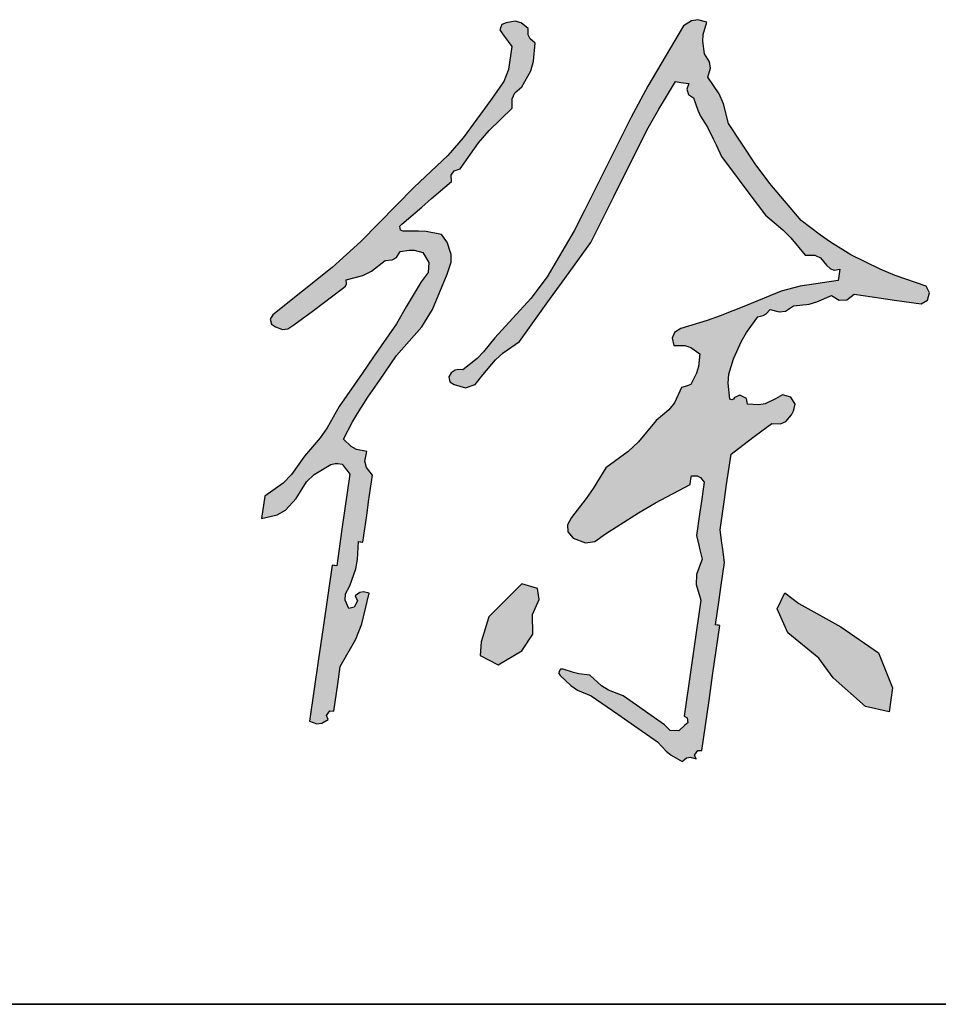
# Model space of a CAD drawing. Extents: x 1779708 to 7299578, y -1121471 to 88434.
# Tile 19 of 100: x 3889650 to 3890465, y -1023192 to -1022319. Entities that reach past the tile are written whole.
import ezdxf

# ---------------------------------------------------------------- set-up
doc = ezdxf.new("R2010")
doc.units = 0
doc.header["$LTSCALE"] = 1000
doc.header["$MEASUREMENT"] = 0
doc.layers.add('PUB_TITLE', color=4, linetype='CONTINUOUS')
doc.layers.add('电子签', color=2, linetype='CONTINUOUS')

# ---------------------------------------------------------------- blocks, each defined once
blk = doc.blocks.new('A$C5DA54128')
at = {"layer": '电子签'}
h = blk.add_hatch(color=256, dxfattribs=at)
h.dxf.hatch_style = 1
h.paths.add_polyline_path([(116.8, 343.6), (105.3, 346), (99.3, 349.2), (91, 357.4), (100.9, 376.5), (106.4, 385.9), (118, 404), (130.7, 422.4), (137.1, 431.6), (149.9, 450), (177.9, 482), (189.7, 501), (205.9, 540.4), (210.3, 553.8), (210.4, 562.3), (205.9, 575.8), (203.4, 579.2), (202.1, 580.9), (199.6, 584.3), (182.8, 587.5), (174.2, 588.2), (154.5, 587.8), (153.4, 593.5), (155.7, 595.7), (177.7, 614.7), (188.7, 624.3), (210.6, 643.3), (210.4, 650), (213.8, 654.9), (220.2, 657.1), (240.8, 686), (252.5, 699.7), (277.9, 724.6), (278, 735), (281, 741.4), (288.9, 748.2), (298.7, 766), (301.8, 776.5), (303.5, 796.7), (298, 801.2), (295.8, 805.7), (295.8, 812.9), (287.9, 819.2), (281.2, 820.9), (271.4, 819), (266.5, 817.4), (264.4, 811.3), (267.1, 807), (271.3, 801.3), (273.5, 798.5), (277.7, 792.8), (274.1, 767.3), (268.8, 754), (253.9, 733.1), (223.7, 691.6), (206.5, 672), (169.2, 636.7), (110, 576.4), (78.4, 547.9), (12.4, 495.1), (9.7, 490.4), (11, 484.9), (15.5, 482), (23.2, 479), (29.1, 479.6), (36, 484.1), (57.6, 500.2), (68.3, 508.2), (89.9, 524.3), (93, 527), (94.1, 529.8), (93.8, 533.9), (112.5, 538.9), (121.9, 543.6), (137.3, 555.4), (145.1, 556.1), (149.8, 559), (153.9, 565.6), (163.9, 567.1), (169.3, 566.9), (179, 564.5), (185.7, 553.3), (184.9, 542.2), (176.9, 532), (166, 513.4), (160.6, 504), (149.9, 485.3), (124.4, 448.6), (111.6, 430.2), (86.1, 393.5), (72.9, 370.1), (65.1, 358.9), (47.8, 338.4), (33.3, 318), (24, 308.7), (3.6, 294.2), (2.1, 284.3), (1.4, 279.4), (0, 269.5), (17.4, 273.3), (26.5, 278.6), (38.6, 291.7), (49.9, 309.9), (58.4, 318.2), (76.8, 329.1), (83.1, 330.5), (89.6, 329.8), (92.9, 325.3), (94.6, 323), (98, 318.5), (92.2, 277.9), (89.2, 257.6), (83.4, 217), (78.4, 217.7), (68.4, 148.4), (63.4, 113.8), (53.4, 44.5), (61.2, 41.8), (66.8, 42.3), (73.9, 46.6), (72.2, 50.7), (75.8, 55.9), (80.3, 55.8), (83.2, 75.6), (84.6, 85.5), (87.4, 105.3), (104.5, 135.7), (111.2, 152.6), (119.4, 186.5), (113.3, 188.2), (109, 187.4), (103.8, 183.7), (106.5, 178), (102.9, 170.9), (96.7, 169.6), (92.9, 178.9), (93.2, 185.8), (97.8, 194.7), (104.6, 213.6), (106.6, 223.8), (107.5, 243.9), (112.4, 243.1), (116.7, 272.8), (118.8, 287.7), (123.1, 317.4), (116.4, 325.8), (114.7, 333)])
h.paths.add_polyline_path([(476.8, 316.8), (483.1, 316.7), (487, 314.7), (490.9, 309.8), (487.5, 286), (485.8, 274.1), (482.3, 250.4), (484.9, 239.9), (486.1, 234.6), (488.7, 224.2), (482.6, 207.1), (482.2, 196.3), (487.2, 178.9), (479.7, 127.4), (476, 101.7), (468.6, 50.2), (472.2, 48.2), (472.8, 42.6), (469.6, 40), (462.9, 33.9), (453.4, 34.2), (447, 40.7), (428.6, 53.5), (419.4, 59.8), (401.1, 72.6), (384.8, 79), (376.9, 83.9), (364, 95.6), (352, 97.1), (346, 98.5), (334.6, 102.4), (331.5, 102.1), (329.5, 98.1), (331.1, 95.3), (343.1, 84), (350.5, 79.1), (365.7, 72.7), (395.1, 52.2), (409.8, 42), (439.2, 21.6), (448.6, 11.4), (454.3, 6.9), (466.4, 0), (471.5, 3.8), (475.9, 4.6), (482, 2.8), (480.2, 6.9), (483.9, 12.2), (488.3, 12), (496.3, 67.4), (500.3, 95.1), (508.4, 150.6), (505.4, 151), (503.4, 151.3), (507.4, 179), (509.4, 192.9), (513.4, 220.6), (511.5, 235), (510.5, 242.2), (508.5, 256.7), (513.4, 290.3), (515.8, 307.2), (520.7, 340.8), (538.7, 354.5), (547.8, 361.3), (566, 374.7), (575.4, 374.2), (581.6, 376.9), (587.6, 384.2), (590, 388.7), (590.9, 391.2), (591.8, 396.2), (587.1, 404), (577.8, 406.4), (569.9, 401.9), (558.4, 396.6), (551.4, 395.3), (538.8, 396.3), (537.7, 402.6), (530.3, 406.3), (524.7, 403.4), (522.6, 400.7), (519.3, 401.7), (517.4, 419.6), (518.2, 429.3), (523.3, 446.6), (532.4, 466.1), (537.9, 475.6), (550.3, 493.2), (556.5, 494.6), (559.8, 496.5), (564.1, 501.3), (574.1, 498.4), (581.1, 499.5), (589.9, 505.2), (607.2, 507.2), (616, 509.6), (632, 516.8), (640.7, 511.5), (649.3, 512), (657.4, 518.2), (687.1, 513.9), (702, 511.7), (731.7, 507.4), (738.5, 511.7), (740.7, 519.7), (737, 526.9), (702.9, 538.8), (686.1, 545.8), (653.6, 561.7), (630.9, 575.9), (619.8, 583.6), (598.5, 599.9), (563.7, 640.9), (547.5, 662.6), (518, 707.6), (512.4, 729.3), (507.6, 740.2), (495.1, 758.9), (498, 768.9), (497, 775.9), (491.3, 784.7), (489.3, 798.6), (489.9, 806.2), (493.8, 819.7), (483.8, 822.6), (476.7, 821.5), (468, 815.9), (428.6, 748.7), (410, 714.4), (375.1, 644.8), (363.7, 622.2), (358.1, 610.9), (346.7, 588.3), (316.7, 537.4), (298.7, 513.2), (258.8, 469.6), (246.2, 454.1), (239, 446.8), (223.4, 434.3), (218, 434.7), (214.9, 434), (210.3, 431.1), (207.6, 426.4), (209, 421), (213.5, 418), (226.4, 414.4), (237.1, 418), (245.3, 428.6), (259.4, 445.5), (267.9, 453.2), (286, 465.7), (317.6, 509.6), (333.4, 531.6), (365.1, 575.5), (390.6, 626.4), (403.4, 651.9), (428.9, 702.7), (440.8, 723.3), (446.8, 733.6), (459.1, 754), (465, 753.1), (468, 752.7), (473.9, 751.8), (471.8, 745.5), (473.7, 739.8), (479.2, 735.9), (483.8, 722.2), (487, 715.6), (494.7, 703.4), (501, 690.4), (504.1, 683.9), (510.2, 670.8), (529.7, 644.7), (539.4, 631.7), (558.9, 605.7), (578.1, 589.6), (587.1, 580.6), (603.1, 561.4), (613.5, 561.3), (619.9, 558.3), (626.7, 550.4), (631.1, 546.1), (635.2, 544.8), (641.2, 545.8), (640.5, 540.8), (640.1, 538.3), (639.4, 533.4), (597.3, 527.2), (576.2, 521.4), (536.8, 505.3), (508.6, 494), (494.1, 489), (465, 480.2), (458.1, 475.8), (455.4, 469.2), (457.2, 461.2), (469.4, 461.3), (476.3, 459.1), (486.2, 451.9), (484.7, 437.9), (482.6, 430.6), (476.2, 418), (472, 416.6), (469.9, 415.9), (465.6, 414.5), (457.9, 397.8), (451.8, 389.8), (437.6, 378.1), (418.1, 354.5), (406.7, 343.7), (382, 325.5), (367.7, 302.7), (360.1, 291.7), (343.7, 270.4), (339.3, 262.3), (339.8, 254.7), (345.5, 247.4), (359.2, 242.5), (369.6, 243.9), (381.6, 252.3), (418, 275.8), (436.9, 286.8), (475.4, 307), (475.9, 310.9)])
h.paths.add_polyline_path([(307.8, 179.7), (306, 191.9), (288.7, 196.8), (252.3, 160.2), (243.6, 132.7), (242.5, 117.3), (262.6, 107.2), (288.8, 122.6), (301, 141.2), (300.6, 162.8)], flags=17)
h.paths.add_polyline_path([(642.3, 149.3), (596, 175.2), (580.4, 187.1), (572, 169.1), (583.6, 142.4), (618, 114.4), (634.1, 92.8), (669.9, 60.8), (696, 55.1), (699.8, 81.4), (684.2, 120.2)], flags=17)
for p, q in [((281.2, 820.9), (271.4, 819)), ((287.9, 819.2), (281.2, 820.9)), ((295.8, 812.9), (287.9, 819.2)), ((476.7, 821.5), (468, 815.9)), ((483.8, 822.6), (476.7, 821.5)), ((493.8, 819.7), (483.8, 822.6)), ((489.9, 806.2), (493.8, 819.7)), ((266.5, 817.4), (264.4, 811.3)), ((264.4, 811.3), (267.1, 807)), ((271.4, 819), (266.5, 817.4)), ((295.8, 805.7), (295.8, 812.9)), ((468, 815.9), (428.6, 748.7)), ((267.1, 807), (271.3, 801.3)), ((271.3, 801.3), (273.5, 798.5)), ((273.5, 798.5), (277.7, 792.8)), ((298, 801.2), (295.8, 805.7)), ((303.5, 796.7), (298, 801.2)), ((489.3, 798.6), (489.9, 806.2)), ((491.3, 784.7), (489.3, 798.6)), ((277.7, 792.8), (274.1, 767.3)), ((301.8, 776.5), (303.5, 796.7)), ((298.7, 766), (301.8, 776.5)), ((497, 775.9), (491.3, 784.7)), ((498, 768.9), (497, 775.9)), ((274.1, 767.3), (268.8, 754)), ((288.9, 748.2), (298.7, 766)), ((495.1, 758.9), (498, 768.9)), ((268.8, 754), (253.9, 733.1)), ((446.8, 733.6), (459.1, 754)), ((459.1, 754), (465, 753.1)), ((507.6, 740.2), (495.1, 758.9)), ((281, 741.4), (288.9, 748.2)), ((428.6, 748.7), (410, 714.4)), ((465, 753.1), (468, 752.7)), ((468, 752.7), (473.9, 751.8)), ((473.9, 751.8), (471.8, 745.5)), ((471.8, 745.5), (473.7, 739.8)), ((253.9, 733.1), (223.7, 691.6)), ((277.9, 724.6), (278, 735)), ((278, 735), (281, 741.4)), ((440.8, 723.3), (446.8, 733.6)), ((473.7, 739.8), (479.2, 735.9)), ((479.2, 735.9), (483.8, 722.2)), ((512.4, 729.3), (507.6, 740.2)), ((252.5, 699.7), (277.9, 724.6)), ((428.9, 702.7), (440.8, 723.3)), ((483.8, 722.2), (487, 715.6)), ((518, 707.6), (512.4, 729.3)), ((410, 714.4), (375.1, 644.8)), ((487, 715.6), (494.7, 703.4)), ((240.8, 686), (252.5, 699.7)), ((403.4, 651.9), (428.9, 702.7)), ((494.7, 703.4), (501, 690.4)), ((547.5, 662.6), (518, 707.6)), ((223.7, 691.6), (206.5, 672)), ((501, 690.4), (504.1, 683.9)), ((220.2, 657.1), (240.8, 686)), ((504.1, 683.9), (510.2, 670.8)), ((206.5, 672), (169.2, 636.7)), ((510.2, 670.8), (529.7, 644.7)), ((213.8, 654.9), (220.2, 657.1)), ((563.7, 640.9), (547.5, 662.6)), ((210.4, 650), (213.8, 654.9)), ((210.6, 643.3), (210.4, 650)), ((375.1, 644.8), (363.7, 622.2)), ((390.6, 626.4), (403.4, 651.9)), ((529.7, 644.7), (539.4, 631.7)), ((169.2, 636.7), (110, 576.4)), ((188.7, 624.3), (210.6, 643.3)), ((598.5, 599.9), (563.7, 640.9)), ((177.7, 614.7), (188.7, 624.3)), ((365.1, 575.5), (390.6, 626.4)), ((539.4, 631.7), (558.9, 605.7)), ((155.7, 595.7), (177.7, 614.7)), ((363.7, 622.2), (358.1, 610.9)), ((358.1, 610.9), (346.7, 588.3)), ((558.9, 605.7), (578.1, 589.6)), ((153.4, 593.5), (155.7, 595.7)), ((154.2, 589.1), (153.4, 593.5)), ((619.8, 583.6), (598.5, 599.9)), ((157.1, 587.9), (154.2, 589.1)), ((174.2, 588.2), (157.1, 587.9)), ((182.8, 587.5), (174.2, 588.2)), ((199.6, 584.3), (182.8, 587.5)), ((202.1, 580.9), (199.6, 584.3)), ((203.4, 579.2), (202.1, 580.9)), ((205.9, 575.8), (203.4, 579.2)), ((346.7, 588.3), (316.7, 537.4)), ((578.1, 589.6), (587.1, 580.6)), ((587.1, 580.6), (603.1, 561.4)), ((630.9, 575.9), (619.8, 583.6)), ((110, 576.4), (78.4, 547.9)), ((210.4, 562.3), (205.9, 575.8)), ((333.4, 531.6), (365.1, 575.5)), ((653.6, 561.7), (630.9, 575.9)), ((145.1, 556.1), (149.8, 559)), ((149.8, 559), (153.9, 565.6)), ((153.9, 565.6), (163.9, 567.1)), ((163.9, 567.1), (169.3, 566.9)), ((169.3, 566.9), (179, 564.5)), ((179, 564.5), (185.7, 553.3)), ((210.3, 553.8), (210.4, 562.3)), ((603.1, 561.4), (613.5, 561.3)), ((613.5, 561.3), (619.9, 558.3)), ((619.9, 558.3), (626.7, 550.4)), ((686.1, 545.8), (653.6, 561.7)), ((78.4, 547.9), (12.4, 495.1)), ((121.9, 543.6), (137.3, 555.4)), ((137.3, 555.4), (145.1, 556.1)), ((185.7, 553.3), (184.9, 542.2)), ((205.9, 540.4), (210.3, 553.8)), ((626.7, 550.4), (631.1, 546.1)), ((631.1, 546.1), (635.2, 544.8)), ((93.8, 533.9), (112.5, 538.9)), ((112.5, 538.9), (121.9, 543.6)), ((184.9, 542.2), (176.9, 532)), ((189.7, 501), (205.9, 540.4)), ((316.7, 537.4), (298.7, 513.2)), ((635.2, 544.8), (641.2, 545.8)), ((640.1, 538.3), (639.4, 533.4)), ((640.5, 540.8), (640.1, 538.3)), ((641.2, 545.8), (640.5, 540.8)), ((702.9, 538.8), (686.1, 545.8)), ((737, 526.9), (702.9, 538.8)), ((68.3, 508.2), (89.9, 524.3)), ((89.9, 524.3), (93, 527)), ((93, 527), (94.1, 529.8)), ((94.1, 529.8), (93.8, 533.9)), ((176.9, 532), (166, 513.4)), ((317.6, 509.6), (333.4, 531.6)), ((597.3, 527.2), (576.2, 521.4)), ((639.4, 533.4), (597.3, 527.2)), ((740.7, 519.7), (737, 526.9)), ((166, 513.4), (160.6, 504)), ((576.2, 521.4), (536.8, 505.3)), ((616, 509.6), (632, 516.8)), ((632, 516.8), (640.7, 511.5)), ((649.3, 512), (657.4, 518.2)), ((657.4, 518.2), (687.1, 513.9)), ((687.1, 513.9), (702, 511.7)), ((738.5, 511.7), (740.7, 519.7)), ((57.6, 500.2), (68.3, 508.2)), ((160.6, 504), (149.9, 485.3)), ((298.7, 513.2), (258.8, 469.6)), ((286, 465.7), (317.6, 509.6)), ((536.8, 505.3), (508.6, 494)), ((581.1, 499.5), (589.9, 505.2)), ((589.9, 505.2), (607.2, 507.2)), ((607.2, 507.2), (616, 509.6)), ((640.7, 511.5), (649.3, 512)), ((702, 511.7), (731.7, 507.4)), ((731.7, 507.4), (738.5, 511.7)), ((12.4, 495.1), (9.7, 490.4)), ((36, 484.1), (57.6, 500.2)), ((177.9, 482), (189.7, 501)), ((508.6, 494), (494.1, 489)), ((537.9, 475.6), (550.3, 493.2)), ((550.3, 493.2), (556.5, 494.6)), ((556.5, 494.6), (559.8, 496.5)), ((559.8, 496.5), (564.1, 501.3)), ((564.1, 501.3), (574.1, 498.4)), ((574.1, 498.4), (581.1, 499.5)), ((9.7, 490.4), (11, 484.9)), ((11, 484.9), (15.5, 482)), ((15.5, 482), (23.2, 479)), ((29.1, 479.6), (36, 484.1)), ((149.9, 485.3), (124.4, 448.6)), ((149.9, 450), (177.9, 482)), ((494.1, 489), (465, 480.2)), ((23.2, 479), (29.1, 479.6)), ((258.8, 469.6), (246.2, 454.1)), ((458.1, 475.8), (455.4, 469.2)), ((465, 480.2), (458.1, 475.8)), ((532.4, 466.1), (537.9, 475.6)), ((267.9, 453.2), (286, 465.7)), ((455.4, 469.2), (457.2, 461.2)), ((457.2, 461.2), (469.4, 461.3)), ((469.4, 461.3), (476.3, 459.1)), ((476.3, 459.1), (486.2, 451.9)), ((523.3, 446.6), (532.4, 466.1)), ((124.4, 448.6), (111.6, 430.2)), ((137.1, 431.6), (149.9, 450)), ((246.2, 454.1), (239, 446.8)), ((259.4, 445.5), (267.9, 453.2)), ((486.2, 451.9), (484.7, 437.9)), ((239, 446.8), (223.4, 434.3)), ((245.3, 428.6), (259.4, 445.5)), ((484.7, 437.9), (482.6, 430.6)), ((518.2, 429.3), (523.3, 446.6)), ((111.6, 430.2), (86.1, 393.5)), ((130.7, 422.4), (137.1, 431.6)), ((210.3, 431.1), (207.6, 426.4)), ((207.6, 426.4), (209, 421)), ((214.9, 434), (210.3, 431.1)), ((218, 434.7), (214.9, 434)), ((223.4, 434.3), (218, 434.7)), ((237.1, 418), (245.3, 428.6)), ((482.6, 430.6), (476.2, 418)), ((517.4, 419.6), (518.2, 429.3)), ((118, 404), (130.7, 422.4)), ((209, 421), (213.5, 418)), ((213.5, 418), (226.4, 414.4)), ((226.4, 414.4), (237.1, 418)), ((469.9, 415.9), (465.6, 414.5)), ((472, 416.6), (469.9, 415.9)), ((476.2, 418), (472, 416.6)), ((519.3, 401.7), (517.4, 419.6)), ((465.6, 414.5), (457.9, 397.8)), ((530.3, 406.3), (524.7, 403.4)), ((537.7, 402.6), (530.3, 406.3)), ((577.8, 406.4), (569.9, 401.9)), ((587.1, 404), (577.8, 406.4)), ((86.1, 393.5), (72.9, 370.1)), ((106.4, 385.9), (118, 404)), ((457.9, 397.8), (451.8, 389.8)), ((521.5, 401), (519.3, 401.7)), ((523.3, 401.6), (521.5, 401)), ((524.7, 403.4), (523.3, 401.6)), ((538.8, 396.3), (537.7, 402.6)), ((551.4, 395.3), (538.8, 396.3)), ((558.4, 396.6), (551.4, 395.3)), ((569.9, 401.9), (558.4, 396.6)), ((591.8, 396.2), (587.1, 404)), ((590.9, 391.2), (591.8, 396.2)), ((100.9, 376.5), (106.4, 385.9)), ((451.8, 389.8), (437.6, 378.1)), ((581.6, 376.9), (587.6, 384.2)), ((587.6, 384.2), (590, 388.7)), ((590, 388.7), (590.9, 391.2)), ((91, 357.4), (100.9, 376.5)), ((437.6, 378.1), (418.1, 354.5)), ((547.8, 361.3), (566, 374.7)), ((566, 374.7), (575.4, 374.2)), ((575.4, 374.2), (581.6, 376.9)), ((72.9, 370.1), (65.1, 358.9)), ((538.7, 354.5), (547.8, 361.3)), ((65.1, 358.9), (47.8, 338.4)), ((99.3, 349.2), (91, 357.4)), ((418.1, 354.5), (406.7, 343.7)), ((520.7, 340.8), (538.7, 354.5)), ((105.3, 346), (99.3, 349.2)), ((116.8, 343.6), (105.3, 346)), ((114.7, 333), (116.8, 343.6)), ((406.7, 343.7), (382, 325.5)), ((515.8, 307.2), (520.7, 340.8)), ((47.8, 338.4), (33.3, 318)), ((58.4, 318.2), (76.8, 329.1)), ((76.8, 329.1), (81.8, 330.2)), ((81.8, 330.2), (84.5, 330.4)), ((84.5, 330.4), (89.6, 329.8)), ((89.6, 329.8), (92.9, 325.3)), ((116.4, 325.8), (114.7, 333)), ((33.3, 318), (24, 308.7)), ((49.9, 309.9), (58.4, 318.2)), ((98, 318.5), (92.2, 277.9)), ((92.9, 325.3), (94.6, 323)), ((94.6, 323), (98, 318.5)), ((123.1, 317.4), (116.4, 325.8)), ((118.8, 287.7), (123.1, 317.4)), ((382, 325.5), (367.7, 302.7)), ((476.2, 312.9), (476.8, 316.8)), ((476.8, 316.8), (483.1, 316.7)), ((24, 308.7), (3.6, 294.2)), ((38.6, 291.7), (49.9, 309.9)), ((436.9, 286.8), (475.4, 307)), ((475.4, 307), (475.9, 310.9)), ((475.9, 310.9), (476.2, 312.9)), ((483.1, 316.7), (487, 314.7)), ((487, 314.7), (490.9, 309.8)), ((490.9, 309.8), (487.5, 286)), ((513.4, 290.3), (515.8, 307.2)), ((367.7, 302.7), (360.1, 291.7)), ((2.1, 284.3), (1.4, 279.4)), ((3.6, 294.2), (2.1, 284.3)), ((26.5, 278.6), (38.6, 291.7)), ((116.7, 272.8), (118.8, 287.7)), ((360.1, 291.7), (343.7, 270.4)), ((418, 275.8), (436.9, 286.8)), ((487.5, 286), (485.8, 274.1)), ((508.5, 256.7), (513.4, 290.3)), ((1.4, 279.4), (0, 269.5)), ((0, 269.5), (17.4, 273.3)), ((17.4, 273.3), (26.5, 278.6)), ((92.2, 277.9), (89.2, 257.6)), ((381.6, 252.3), (418, 275.8)), ((485.8, 274.1), (482.3, 250.4)), ((112.4, 243.1), (116.7, 272.8)), ((343.7, 270.4), (339.3, 262.3)), ((339.3, 262.3), (339.8, 254.7)), ((89.2, 257.6), (83.4, 217)), ((339.8, 254.7), (345.5, 247.4)), ((369.6, 243.9), (381.6, 252.3)), ((510.5, 242.2), (508.5, 256.7)), ((106.6, 223.8), (107.5, 243.9)), ((107.5, 243.9), (109.4, 243.6)), ((109.4, 243.6), (110.4, 243.4)), ((110.4, 243.4), (112.4, 243.1)), ((345.5, 247.4), (359.2, 242.5)), ((359.2, 242.5), (369.6, 243.9)), ((482.3, 250.4), (484.9, 239.9)), ((511.5, 235), (510.5, 242.2)), ((484.9, 239.9), (486.1, 234.6)), ((486.1, 234.6), (488.7, 224.2)), ((513.4, 220.6), (511.5, 235)), ((104.6, 213.6), (106.6, 223.8)), ((488.7, 224.2), (482.6, 207.1)), ((509.4, 192.9), (513.4, 220.6)), ((78.4, 217.7), (68.4, 148.4)), ((80.4, 217.4), (78.4, 217.7)), ((81.4, 217.3), (80.4, 217.4)), ((83.4, 217), (81.4, 217.3)), ((97.8, 194.7), (104.6, 213.6)), ((482.6, 207.1), (482.2, 196.3)), ((92.9, 178.9), (93.2, 185.8)), ((93.2, 185.8), (97.8, 194.7)), ((109, 187.4), (103.8, 183.7)), ((113.3, 188.2), (109, 187.4)), ((111.2, 152.6), (119.4, 186.5)), ((119.4, 186.5), (113.3, 188.2)), ((482.2, 196.3), (487.2, 178.9)), ((507.4, 179), (509.4, 192.9)), ((96.7, 169.6), (92.9, 178.9)), ((106.5, 178), (102.9, 170.9)), ((103.8, 183.7), (106.5, 178)), ((487.2, 178.9), (479.7, 127.4)), ((503.4, 151.3), (507.4, 179)), ((102.9, 170.9), (96.7, 169.6)), ((68.4, 148.4), (63.4, 113.8)), ((104.5, 135.7), (111.2, 152.6)), ((500.3, 95.1), (508.4, 150.6)), ((505.4, 151), (503.4, 151.3)), ((506.4, 150.9), (505.4, 151)), ((508.4, 150.6), (506.4, 150.9)), ((87.4, 105.3), (104.5, 135.7)), ((479.7, 127.4), (476, 101.7)), ((63.4, 113.8), (53.4, 44.5)), ((84.6, 85.5), (87.4, 105.3)), ((331.5, 102.1), (329.5, 98.1)), ((334.6, 102.4), (331.5, 102.1)), ((346, 98.5), (334.6, 102.4)), ((352, 97.1), (346, 98.5)), ((476, 101.7), (468.6, 50.2)), ((329.5, 98.1), (331.1, 95.3)), ((331.1, 95.3), (343.1, 84)), ((364, 95.6), (352, 97.1)), ((376.9, 83.9), (364, 95.6)), ((496.3, 67.4), (500.3, 95.1)), ((83.2, 75.6), (84.6, 85.5)), ((343.1, 84), (350.5, 79.1)), ((350.5, 79.1), (365.7, 72.7)), ((384.8, 79), (376.9, 83.9)), ((401.1, 72.6), (384.8, 79)), ((80.3, 55.8), (83.2, 75.6)), ((365.7, 72.7), (395.1, 52.2)), ((419.4, 59.8), (401.1, 72.6)), ((488.3, 12), (496.3, 67.4)), ((72.2, 50.7), (75.8, 55.9)), ((75.8, 55.9), (80.3, 55.8)), ((428.6, 53.5), (419.4, 59.8)), ((53.4, 44.5), (61.2, 41.8)), ((66.8, 42.3), (73.9, 46.6)), ((73.9, 46.6), (72.2, 50.7)), ((395.1, 52.2), (409.8, 42)), ((447, 40.7), (428.6, 53.5)), ((468.6, 50.2), (472.2, 48.2)), ((472.2, 48.2), (472.8, 42.6)), ((61.2, 41.8), (66.8, 42.3)), ((409.8, 42), (439.2, 21.6)), ((453.4, 34.2), (447, 40.7)), ((462.9, 33.9), (453.4, 34.2)), ((469.6, 40), (462.9, 33.9)), ((472.8, 42.6), (469.6, 40)), ((439.2, 21.6), (448.6, 11.4)), ((448.6, 11.4), (454.3, 6.9)), ((480.2, 6.9), (483.9, 12.2)), ((483.9, 12.2), (488.3, 12)), ((454.3, 6.9), (466.4, 0)), ((466.4, 0), (471.5, 3.8)), ((471.5, 3.8), (475.9, 4.6)), ((475.9, 4.6), (482, 2.8)), ((482, 2.8), (480.2, 6.9))]:
    blk.add_line(p, q, dxfattribs=at)
for points in [[(288.7, 196.8), (252.3, 160.2), (243.6, 132.7), (242.5, 117.3), (262.6, 107.2), (288.8, 122.6), (301, 141.2), (300.6, 162.8), (307.8, 179.7), (306, 191.9)], [(596, 175.2), (642.3, 149.3), (684.2, 120.2), (699.8, 81.4), (696, 55.1), (669.9, 60.8), (634.1, 92.8), (618, 114.4), (583.6, 142.4), (572, 169.1), (580.4, 187.1)]]:
    blk.add_lwpolyline(points, close=True, dxfattribs=at)

msp = doc.modelspace()

# ---------------------------------------------------------------- linework, layer by layer
at = {"layer": 'PUB_TITLE'}
msp.add_line((3891723.31, -1023192.15), (3884723.31, -1023192.15), dxfattribs=at)
msp.add_lwpolyline([(3884723.31, -1023192.15), (3891723.31, -1023192.15)], dxfattribs=at)

# ---------------------------------------------------------------- block references
at = {"layer": '电子签', "xscale": 0.8000000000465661, "yscale": 0.8000000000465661, "zscale": 0.8000000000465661}
msp.add_blockref('A$C5DA54128', (3889864.32, -1022976.59), dxfattribs=at)

doc.saveas('drawing.dxf')
